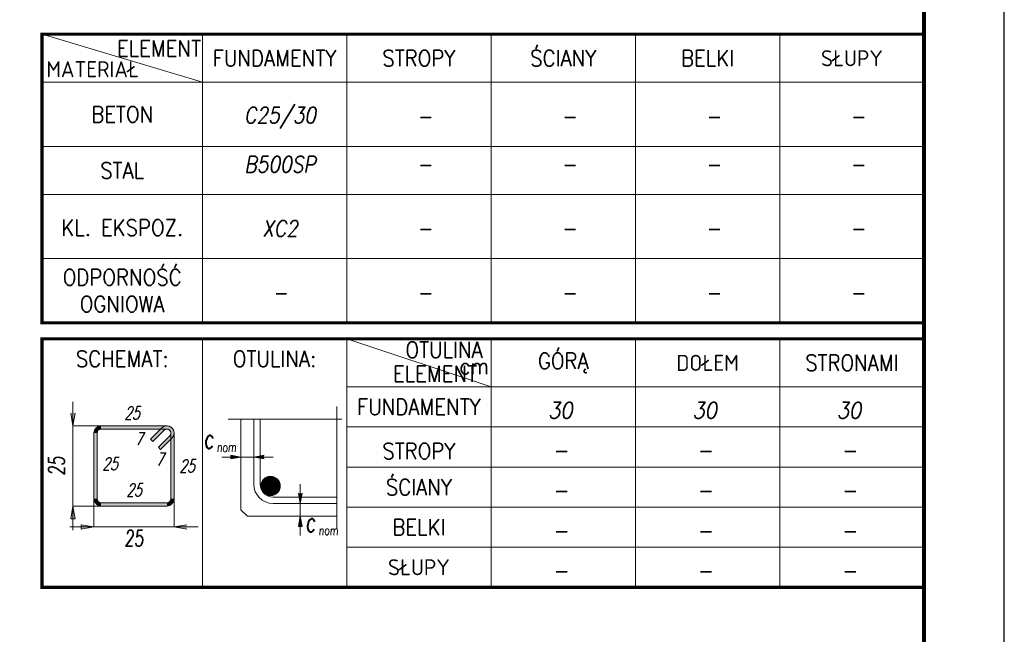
# Model space of a CAD drawing. Extents: x -38192 to -7592, y -6797 to 11837.
# Tile 8 of 9: x -14031 to -7892, y -405 to 3429. Entities that reach past the tile are written whole.
import ezdxf
from ezdxf.enums import TextEntityAlignment as Align

# ---------------------------------------------------------------- set-up
doc = ezdxf.new("R2010")
doc.units = 0
doc.header["$LTSCALE"] = 5
doc.header["$MEASUREMENT"] = 0
doc.linetypes.add('KRESKOWA', pattern=[19.05, 12.7, -6.35])
doc.layers.add('_FORMATKA', color=8, linetype='Continuous', lineweight=15, plot=False)
for name, color, linetype, lineweight in [('_RAMKA', 7, 'Continuous', 35), ('AutoCAD_Structural_Detailing_pręt wyrzucony', 7, 'Continuous', 13), ('PS_DIM', 4, 'Continuous', 13), ('PS_TEXT', 3, 'Continuous', 13)]:
    doc.layers.add(name, color=color, linetype=linetype, lineweight=lineweight)
doc.styles.add('r-simplex', font='simplex.shx', dxfattribs={"width": 0.9})
doc.styles.add('SPK', font='simplex.shx', dxfattribs={"width": 0.7, "oblique": 15})
doc.styles.add('SPK Zestawienia', font='simplex.shx', dxfattribs={"width": 0.7, "oblique": 15, "height": 40})

# ---------------------------------------------------------------- blocks, each defined once
blk = doc.blocks.new('*U17')
at = {"layer": '_FORMATKA', "lineweight": -3}
blk.add_lwpolyline([(-600, 0), (0, 0), (0, 297), (-600, 297)], close=True, dxfattribs=at)
at = {"layer": '_RAMKA', "lineweight": -3, "const_width": 0.5}
blk.add_lwpolyline([(-570, 10), (-10, 10), (-10, 287), (-570, 287)], close=True, dxfattribs=at)
blk = doc.blocks.new('tabela_1')
at = {"layer": 'PS_TEXT', "color": 7}
for p, q in [((6059.3, -135817), (6459.3, -135937)), ((6459.3, -135817), (6459.3, -136537)), ((6819.3, -135817), (6819.3, -136537)), ((7179.3, -135817), (7179.3, -136537)), ((7539.3, -135817), (7539.3, -136537)), ((7899.3, -135817), (7899.3, -136537)), ((6059.3, -135937), (8259.3, -135937)), ((6059.3, -136097), (8259.3, -136097)), ((6059.3, -136217), (8259.3, -136217)), ((6179.3, -136217), (8259.3, -136217)), ((6059.3, -136377), (8259.3, -136377))]:
    blk.add_line(p, q, dxfattribs=at)
at = {"layer": 'PS_TEXT', "color": 51, "const_width": 8}
blk.add_lwpolyline([(6059.3, -136537), (8259.3, -136537), (8259.3, -135817), (6059.3, -135817)], close=True, dxfattribs=at)
at = {"layer": 'PS_TEXT', "color": 7}
blk.add_point((7899.3, -135937), dxfattribs=at)
at = {"layer": 'PS_DIM', "style": 'r-simplex', "oblique": 10, "width": 0.85, "flags": 4}
for tag, p in [('BETON', (6653.3, -136021.7)), ('BETON', (7013.3, -136021.7)), ('BETON', (7373.3, -136021.7)), ('BETON', (7733.3, -136021.7)), ('BETON', (8093.3, -136021.7)), ('STAL', (6653.3, -136141.7)), ('STAL', (7013.3, -136141.7)), ('STAL', (7373.3, -136141.7)), ('STAL', (7733.3, -136141.7)), ('STAL', (8093.3, -136141.7)), ('KL.', (6653.3, -136301.7)), ('KL.', (7013.3, -136301.7)), ('KL', (7373.3, -136301.7)), ('KL.', (7733.3, -136301.7)), ('KL.', (8093.3, -136301.7)), ('REI', (6653.3, -136461.7)), ('REI', (7013.3, -136461.7)), ('REI', (7373.3, -136461.7)), ('REI', (7733.3, -136461.7)), ('REI', (8093.3, -136461.7))]:
    blk.add_attdef(tag, text='', height=40, dxfattribs=at).set_placement(p, align=Align.MIDDLE)
at = {"layer": 'PS_TEXT', "color": 51, "char_height": 40, "attachment_point": 5, "style": 'r-simplex'}
for s, insert, width in [('ELEMENT', (6350.9, -135852.4), 400), ('ŚCIANY', (7359.3, -135877), 360), ('SŁUPY', (8079.3, -135877), 360), ('MATERIAŁ', (6185.6, -135904.4), 400), ('FUNDAMENTY', (6639.3, -135877), 360), ('STROPY', (6999.3, -135877), 360), ('BELKI', (7719.3, -135877), 360), ('BETON', (6259.3, -136017), 400), ('STAL', (6259.3, -136157), 400), ('KL. EKSPOZ.', (6259.3, -136299.7), 400), ('ODPORNOŚĆ\\POGNIOWA', (6259.3, -136457), 400)]:
    blk.add_mtext(s, dxfattribs=dict(at, insert=insert, width=width))
blk = doc.blocks.new('tabela')
at = {"layer": 'AutoCAD_Structural_Detailing_pręt wyrzucony'}
for points in [[(6196.7, -136812.2), (6188.7, -136812.2, -0.414213), (6206.7, -136794.2), (6206.7, -136802.2, 0.414213)], [(6206.7, -136794.2), (6370.7, -136794.2), (6370.7, -136802.2), (6206.7, -136802.2)], [(6329.7, -136827.7), (6358, -136799.4), (6363.6, -136805.1), (6335.3, -136833.4)], [(6363.6, -136805.1), (6358, -136799.4, -0.668179), (6388.7, -136812.2), (6380.7, -136812.2, 0.668179)], [(6370.7, -136802.2), (6370.7, -136794.2, -0.668179), (6383.4, -136824.9), (6377.8, -136819.2, 0.668179)], [(6188.7, -136976.2), (6188.7, -136812.2), (6196.7, -136812.2), (6196.7, -136976.2)], [(6383.4, -136824.9), (6355.1, -136853.2), (6349.5, -136847.5), (6377.8, -136819.2)], [(6388.7, -136812.2), (6388.7, -136976.2), (6380.7, -136976.2), (6380.7, -136812.2)], [(6206.7, -136986.2), (6206.7, -136994.2, -0.414214), (6188.7, -136976.2), (6196.7, -136976.2, 0.414214)], [(6380.7, -136976.2), (6388.7, -136976.2, -0.414214), (6370.7, -136994.2), (6370.7, -136986.2, 0.414214)], [(6370.7, -136994.2), (6206.7, -136994.2), (6206.7, -136986.2), (6370.7, -136986.2)]]:
    blk.add_hatch(color=6, dxfattribs=at).paths.add_polyline_path(points, flags=0)
at = {"layer": 'PS_TEXT'}
h = blk.add_hatch(color=8, dxfattribs=at)
h.dxf.hatch_style = 1
h.paths.add_polyline_path([(6136.4, -136794.2), (6142, -136762.3), (6136.4, -136762.3)])
h.paths.add_polyline_path([(6136.4, -136794.2), (6136.4, -136762.3), (6130.8, -136762.3)])
h = blk.add_hatch(color=8, dxfattribs=at)
h.dxf.hatch_style = 1
h.paths.add_polyline_path([(6555.4, -136872), (6529.9, -136876.5), (6529.9, -136872)])
h.paths.add_polyline_path([(6555.4, -136872), (6529.9, -136872), (6529.9, -136867.5)])
h = blk.add_hatch(color=8, dxfattribs=at)
h.dxf.hatch_style = 1
h.paths.add_polyline_path([(6587.4, -136872), (6612.9, -136876.5), (6612.9, -136872)])
h.paths.add_polyline_path([(6587.4, -136872), (6612.9, -136872), (6612.9, -136867.5)])
h = blk.add_hatch(dxfattribs=at)
h.set_pattern_fill('ANSI32', color=8, scale=0.32)
h.set_pattern_definition([(45, (32702.7694, -150542.6457), (-2.15526147, 2.15526147), []), (45, (32704.2062, -150542.6457), (-2.15526147, 2.15526147), [])])
h.paths.add_polyline_path([(6653.3, -136944.2, 1), (6605.3, -136944.2, 1)])
h = blk.add_hatch(color=8, dxfattribs=at)
h.dxf.hatch_style = 1
h.paths.add_polyline_path([(6703.2, -136987.8), (6707.7, -136962.3), (6703.2, -136962.3)])
h.paths.add_polyline_path([(6703.2, -136987.8), (6703.2, -136962.3), (6698.7, -136962.3)])
h = blk.add_hatch(color=8, dxfattribs=at)
h.dxf.hatch_style = 1
h.paths.add_polyline_path([(6136.4, -136994.2), (6142, -137026.1), (6136.4, -137026.1)])
h.paths.add_polyline_path([(6136.4, -136994.2), (6136.4, -137026.1), (6130.8, -137026.1)])
h = blk.add_hatch(color=8, dxfattribs=at)
h.dxf.hatch_style = 1
h.paths.add_polyline_path([(6703.2, -137019.8), (6707.7, -137045.3), (6703.2, -137045.3)])
h.paths.add_polyline_path([(6703.2, -137019.8), (6703.2, -137045.3), (6698.7, -137045.3)])
h = blk.add_hatch(color=8, dxfattribs=at)
h.dxf.hatch_style = 1
h.paths.add_polyline_path([(6188.7, -137046.5), (6156.8, -137052.1), (6156.8, -137046.5)])
h.paths.add_polyline_path([(6188.7, -137046.5), (6156.8, -137046.5), (6156.8, -137040.8)])
h = blk.add_hatch(color=8, dxfattribs=at)
h.dxf.hatch_style = 1
h.paths.add_polyline_path([(6388.7, -137046.5), (6420.6, -137052.1), (6420.6, -137046.5)])
h.paths.add_polyline_path([(6388.7, -137046.5), (6420.6, -137046.5), (6420.6, -137040.8)])
at = {"layer": 'AutoCAD_Structural_Detailing_pręt wyrzucony', "color": 6}
for p, q in [((6206.7, -136794.2), (6370.7, -136794.2)), ((6206.7, -136802.2), (6370.7, -136802.2)), ((6329.7, -136827.7), (6358, -136799.4)), ((6335.3, -136833.4), (6363.6, -136805.1)), ((6188.7, -136976.2), (6188.7, -136812.2)), ((6196.7, -136976.2), (6196.7, -136812.2)), ((6329.7, -136827.7), (6335.3, -136833.4)), ((6377.8, -136819.2), (6349.5, -136847.5)), ((6383.4, -136824.9), (6355.1, -136853.2)), ((6380.7, -136812.2), (6380.7, -136976.2)), ((6388.7, -136812.2), (6388.7, -136976.2)), ((6355.1, -136853.2), (6349.5, -136847.5)), ((6370.7, -136986.2), (6206.7, -136986.2)), ((6370.7, -136994.2), (6206.7, -136994.2))]:
    blk.add_line(p, q, dxfattribs=at)
for centre, radius, start, end in [((6206.7, -136812.2), 18, 90.0002, 180), ((6206.7, -136812.2), 10, 90.0002, 180), ((6370.7, -136812.2), 18, 0, 135), ((6370.7, -136812.2), 10, 0, 135), ((6370.7, -136812.2), 18, 315.0002, 90.0002), ((6370.7, -136812.2), 10, 315.0002, 90.0002), ((6206.7, -136976.2), 18, 180, 270), ((6206.7, -136976.2), 10, 180, 270), ((6370.7, -136976.2), 18, 270, 0), ((6370.7, -136976.2), 10, 270, 0)]:
    blk.add_arc(centre, radius, start, end, dxfattribs=at)
at = {"layer": 'PS_TEXT', "color": 7}
for p, q in [((6459.3, -136577), (6459.3, -137197)), ((6819.3, -136577), (6819.3, -137197)), ((6819.3, -136577), (7179.3, -136697)), ((7179.3, -137197), (7179.3, -136577)), ((7539.3, -137197), (7539.3, -136577)), ((7899.3, -137197), (7899.3, -136577)), ((6819.3, -136697), (8259.3, -136697)), ((6819.3, -136797), (8259.3, -136797)), ((6819.3, -136897), (8259.3, -136897)), ((6819.3, -136997), (8259.3, -136997)), ((6819.3, -137097), (8259.3, -137097))]:
    blk.add_line(p, q, dxfattribs=at)
at = {"layer": 'PS_TEXT', "color": 8}
for p, q in [((6136.4, -136734.2), (6136.4, -137054.2)), ((6130.8, -136762.3), (6136.4, -136794.2)), ((6130.8, -136762.3), (6136.4, -136794.2)), ((6142, -136762.3), (6136.4, -136794.2)), ((6142, -136762.3), (6136.4, -136794.2)), ((6603.4, -136939.8), (6603.4, -136777.7)), ((6211.2, -136794.2), (6136.4, -136794.2)), ((6635.4, -136872), (6507.4, -136872)), ((6529.9, -136867.5), (6555.4, -136872)), ((6529.9, -136876.5), (6529.9, -136867.5)), ((6529.9, -136867.5), (6555.4, -136872)), ((6529.9, -136876.5), (6555.4, -136872)), ((6529.9, -136876.5), (6555.4, -136872)), ((6612.9, -136867.5), (6587.4, -136872)), ((6612.9, -136876.5), (6587.4, -136872)), ((6703.2, -136939.8), (6703.2, -137067.8)), ((6188.7, -136971.7), (6188.7, -137046.5)), ((6388.7, -136971.7), (6388.7, -137046.5)), ((6635.4, -136971.8), (6794.7, -136971.8)), ((6698.7, -136962.3), (6703.2, -136987.8)), ((6698.7, -136962.3), (6703.2, -136987.8)), ((6707.7, -136962.3), (6703.2, -136987.8)), ((6707.7, -136962.3), (6703.2, -136987.8)), ((6130.8, -137026.1), (6136.4, -136994.2)), ((6130.8, -137026.1), (6136.4, -136994.2)), ((6130.8, -137026.1), (6136.4, -136994.2)), ((6142, -137026.1), (6136.4, -136994.2)), ((6142, -137026.1), (6136.4, -136994.2)), ((6142, -137026.1), (6136.4, -136994.2)), ((6211.2, -136994.2), (6136.4, -136994.2)), ((6130.8, -137026.1), (6142, -137026.1)), ((6142, -137026.1), (6130.8, -137026.1)), ((6698.7, -137045.3), (6703.2, -137019.8)), ((6698.7, -137045.3), (6703.2, -137019.8)), ((6698.7, -137045.3), (6703.2, -137019.8)), ((6707.7, -137045.3), (6703.2, -137019.8)), ((6707.7, -137045.3), (6703.2, -137019.8)), ((6707.7, -137045.3), (6703.2, -137019.8)), ((6448.7, -137046.5), (6128.7, -137046.5)), ((6156.8, -137040.8), (6188.7, -137046.5)), ((6156.8, -137040.8), (6156.8, -137052.1)), ((6156.8, -137040.8), (6188.7, -137046.5)), ((6156.8, -137052.1), (6156.8, -137040.8)), ((6156.8, -137040.8), (6188.7, -137046.5)), ((6156.8, -137052.1), (6188.7, -137046.5)), ((6156.8, -137052.1), (6188.7, -137046.5)), ((6156.8, -137052.1), (6188.7, -137046.5)), ((6420.6, -137040.8), (6388.7, -137046.5)), ((6420.6, -137040.8), (6388.7, -137046.5)), ((6420.6, -137052.1), (6388.7, -137046.5)), ((6420.6, -137052.1), (6388.7, -137046.5)), ((6698.7, -137045.3), (6707.7, -137045.3)), ((6707.7, -137045.3), (6698.7, -137045.3))]:
    blk.add_line(p, q, dxfattribs=at)
at = {"layer": 'PS_TEXT', "color": 8, "linetype": 'KRESKOWA', "ltscale": 0.02}
for p, q in [((6794.7, -136745.7), (6794.7, -137051.8)), ((6523.4, -136777.7), (6806.7, -136777.7))]:
    blk.add_line(p, q, dxfattribs=at)
at = {"layer": 'PS_TEXT', "color": 4}
for p, q in [((6555.4, -137003.8), (6555.4, -136777.7)), ((6587.4, -136939.8), (6587.4, -136777.7)), ((6635.4, -136987.8), (6794.7, -136987.8)), ((6555.4, -137003.8), (6571.4, -137019.8)), ((6571.4, -137019.8), (6794.7, -137019.8))]:
    blk.add_line(p, q, dxfattribs=at)
at = {"layer": 'PS_TEXT', "color": 51, "const_width": 8}
blk.add_lwpolyline([(6059.3, -137197), (8259.3, -137197), (8259.3, -136577), (6059.3, -136577)], close=True, dxfattribs=at)
at = {"layer": 'PS_TEXT', "color": 8}
blk.add_circle((6629.3, -136944.2), 24, dxfattribs=at)
at = {"layer": 'PS_TEXT', "color": 4}
blk.add_arc((6635.4, -136939.8), 48, 180, 270, dxfattribs=at)
at = {"layer": 'PS_TEXT', "color": 8}
blk.add_arc((6635.4, -136939.8), 32, 180, 270, dxfattribs=at)
at = {"layer": 'PS_DIM', "style": 'r-simplex', "oblique": 10, "width": 0.9, "flags": 4}
for tag, p in [('GÓRĄ', (7352.2, -136755.5)), ('DOŁEM', (7712.2, -136755.5)), ('STRONAMI', (8072.2, -136755.5)), ('GÓRĄ', (7352.2, -136855.5)), ('DOŁEM', (7712.2, -136855.5)), ('STRONAMI', (8072.2, -136855.5)), ('GÓRĄ', (7352.2, -136955.5)), ('DOŁEM', (7712.2, -136955.5)), ('STRONAMI', (8072.2, -136955.5)), ('GÓRĄ', (7352.2, -137055.5)), ('DOŁEM', (7712.2, -137055.5)), ('STRONAMI', (8072.2, -137055.5)), ('GÓRĄ', (7352.2, -137155.5)), ('DOŁEM', (7712.2, -137155.5)), ('STRONAMI', (8072.2, -137155.5))]:
    blk.add_attdef(tag, text='', height=40, dxfattribs=at).set_placement(p, align=Align.MIDDLE)
at = {"layer": 'PS_TEXT', "color": 4, "oblique": 5, "width": 0.7}
for s, height, style, p in [('c', 48, 'SPK Zestawienia', (6474.9, -136826.5)), ('nom', 24, 'SPK Zestawienia', (6519.5, -136847)), ('c', 48, 'SPK Zestawienia', (6728.9, -137034.4)), ('nom', 24, 'SPK Zestawienia', (6773.5, -137054.8)), ('25', 40, 'SPK', (6288.7, -137074.6))]:
    blk.add_text(s, height=height, dxfattribs=dict(at, style=style)).set_placement(p, align=Align.MIDDLE_CENTER)
at = {"layer": 'PS_TEXT', "color": 4, "style": 'SPK', "oblique": 5, "width": 0.7}
blk.add_text('25', height=40, rotation=90, dxfattribs=at).set_placement((6095.2, -136894.2), align=Align.MIDDLE_CENTER)
at = {"layer": 'PS_TEXT', "color": 51, "char_height": 40, "attachment_point": 5, "style": 'r-simplex'}
for s, insert, width in [('OTULINA ', (7062.2, -136604.7), 360), ('SCHEMAT:', (6259.3, -136627), 400), ('OTULINA:', (6639.3, -136627), 400), ('GÓRĄ', (7359.3, -136637), 360), ('DOŁEM', (7719.3, -136637), 360), ('cm', (7137.2, -136645.1), 380), ('STRONAMI', (8079.3, -136637), 360), ('ELEMENT', (7039.3, -136664.1), 400), ('FUNDAMENTY', (6999.3, -136747), 360), ('STROPY', (6999.3, -136857), 360), ('ŚCIANY', (6999.3, -136947), 360), ('BELKI', (6999.3, -137047), 360), ('SŁUPY', (6999.3, -137147), 360)]:
    blk.add_mtext(s, dxfattribs=dict(at, insert=insert, width=width))
at = {"layer": 'PS_TEXT', "color": 4, "char_height": 32, "width": 247.975, "attachment_point": 5, "style": 'SPK'}
for s, insert in [('25', (6283.4, -136762.2)), ('7', (6300.7, -136826.5)), ('25', (6228.7, -136888.9)), ('7', (6352.5, -136877.9)), ('25', (6420.7, -136894.2)), ('25', (6288.7, -136954.2))]:
    blk.add_mtext(s, dxfattribs=dict(at, insert=insert))

msp = doc.modelspace()

# ---------------------------------------------------------------- block references
at = {"layer": 'PS_DIM', "xscale": 50, "yscale": 50, "zscale": 50}
msp.add_blockref('*U17', (-7891.56, -6796.56), dxfattribs=at)
at = {"layer": 'PS_DIM'}
ref = msp.add_blockref('tabela_1', (-29039.69, 342880.51), dxfattribs=dict(at, xscale=2.5, yscale=2.5, zscale=2.5))
ref.add_attrib('BETON', 'C25/30', dxfattribs={"height": 100, "style": 'r-simplex', "oblique": 10, "width": 0.85}).set_placement((-12406.53, 2826.32), align=Align.MIDDLE)
ref.add_attrib('STAL', 'B500SP', dxfattribs={"height": 100, "style": 'r-simplex', "oblique": 10, "width": 0.85}).set_placement((-12406.53, 2526.32), align=Align.MIDDLE)
ref.add_attrib('KL.', 'XC2', dxfattribs={"height": 100, "style": 'r-simplex', "oblique": 10, "width": 0.85}).set_placement((-12406.53, 2126.32), align=Align.MIDDLE)
ref.add_attrib('REI', '-', dxfattribs={"height": 100, "style": 'r-simplex', "oblique": 10, "width": 0.85}).set_placement((-12406.53, 1726.32), align=Align.MIDDLE)
ref.add_attrib('BETON', '-', dxfattribs={"height": 100, "style": 'r-simplex', "oblique": 10, "width": 0.85}).set_placement((-11506.53, 2826.32), align=Align.MIDDLE)
ref.add_attrib('STAL', '-', dxfattribs={"height": 100, "style": 'r-simplex', "oblique": 10, "width": 0.85}).set_placement((-11506.53, 2526.32), align=Align.MIDDLE)
ref.add_attrib('KL.', '-', dxfattribs={"height": 100, "style": 'r-simplex', "oblique": 10, "width": 0.85}).set_placement((-11506.53, 2126.32), align=Align.MIDDLE)
ref.add_attrib('REI', '-', dxfattribs={"height": 100, "style": 'r-simplex', "oblique": 10, "width": 0.85}).set_placement((-11506.53, 1726.32), align=Align.MIDDLE)
ref.add_attrib('BETON', '-', dxfattribs={"height": 100, "style": 'r-simplex', "oblique": 10, "width": 0.85}).set_placement((-10606.53, 2826.32), align=Align.MIDDLE)
ref.add_attrib('STAL', '-', dxfattribs={"height": 100, "style": 'r-simplex', "oblique": 10, "width": 0.85}).set_placement((-10606.53, 2526.32), align=Align.MIDDLE)
ref.add_attrib('KL', '-', dxfattribs={"height": 100, "style": 'r-simplex', "oblique": 10, "width": 0.85}).set_placement((-10606.53, 2126.32), align=Align.MIDDLE)
ref.add_attrib('REI', '-', dxfattribs={"height": 100, "style": 'r-simplex', "oblique": 10, "width": 0.85}).set_placement((-10606.53, 1726.32), align=Align.MIDDLE)
ref.add_attrib('BETON', '-', dxfattribs={"height": 100, "style": 'r-simplex', "oblique": 10, "width": 0.85}).set_placement((-9706.53, 2826.32), align=Align.MIDDLE)
ref.add_attrib('STAL', '-', dxfattribs={"height": 100, "style": 'r-simplex', "oblique": 10, "width": 0.85}).set_placement((-9706.53, 2526.32), align=Align.MIDDLE)
ref.add_attrib('KL.', '-', dxfattribs={"height": 100, "style": 'r-simplex', "oblique": 10, "width": 0.85}).set_placement((-9706.53, 2126.32), align=Align.MIDDLE)
ref.add_attrib('REI', '-', dxfattribs={"height": 100, "style": 'r-simplex', "oblique": 10, "width": 0.85}).set_placement((-9706.53, 1726.32), align=Align.MIDDLE)
ref.add_attrib('BETON', '-', dxfattribs={"height": 100, "style": 'r-simplex', "oblique": 10, "width": 0.85}).set_placement((-8806.53, 2826.32), align=Align.MIDDLE)
ref.add_attrib('STAL', '-', dxfattribs={"height": 100, "style": 'r-simplex', "oblique": 10, "width": 0.85}).set_placement((-8806.53, 2526.32), align=Align.MIDDLE)
ref.add_attrib('KL.', '-', dxfattribs={"height": 100, "style": 'r-simplex', "oblique": 10, "width": 0.85}).set_placement((-8806.53, 2126.32), align=Align.MIDDLE)
ref.add_attrib('REI', '-', dxfattribs={"height": 100, "style": 'r-simplex', "oblique": 10, "width": 0.85}).set_placement((-8806.53, 1726.32), align=Align.MIDDLE)
ref = msp.add_blockref('tabela', (-29039.69, 342880.51), dxfattribs=dict(at, xscale=2.5, yscale=2.5, zscale=2.5))
ref.add_attrib('GÓRĄ', '30', dxfattribs={"height": 100, "style": 'r-simplex', "oblique": 10, "width": 0.9}).set_placement((-10659.09, 991.8), align=Align.MIDDLE)
ref.add_attrib('DOŁEM', '30', dxfattribs={"height": 100, "style": 'r-simplex', "oblique": 10, "width": 0.9}).set_placement((-9759.09, 991.8), align=Align.MIDDLE)
ref.add_attrib('STRONAMI', '30', dxfattribs={"height": 100, "style": 'r-simplex', "oblique": 10, "width": 0.9}).set_placement((-8859.09, 991.8), align=Align.MIDDLE)
ref.add_attrib('GÓRĄ', '-', dxfattribs={"height": 100, "style": 'r-simplex', "oblique": 10, "width": 0.9}).set_placement((-10659.09, 741.8), align=Align.MIDDLE)
ref.add_attrib('DOŁEM', '-', dxfattribs={"height": 100, "style": 'r-simplex', "oblique": 10, "width": 0.9}).set_placement((-9759.09, 741.8), align=Align.MIDDLE)
ref.add_attrib('STRONAMI', '-', dxfattribs={"height": 100, "style": 'r-simplex', "oblique": 10, "width": 0.9}).set_placement((-8859.09, 741.8), align=Align.MIDDLE)
ref.add_attrib('GÓRĄ', '-', dxfattribs={"height": 100, "style": 'r-simplex', "oblique": 10, "width": 0.9}).set_placement((-10659.09, 491.8), align=Align.MIDDLE)
ref.add_attrib('DOŁEM', '-', dxfattribs={"height": 100, "style": 'r-simplex', "oblique": 10, "width": 0.9}).set_placement((-9759.09, 491.8), align=Align.MIDDLE)
ref.add_attrib('STRONAMI', '-', dxfattribs={"height": 100, "style": 'r-simplex', "oblique": 10, "width": 0.9}).set_placement((-8859.09, 491.8), align=Align.MIDDLE)
ref.add_attrib('GÓRĄ', '-', dxfattribs={"height": 100, "style": 'r-simplex', "oblique": 10, "width": 0.9}).set_placement((-10659.09, 241.8), align=Align.MIDDLE)
ref.add_attrib('DOŁEM', '-', dxfattribs={"height": 100, "style": 'r-simplex', "oblique": 10, "width": 0.9}).set_placement((-9759.09, 241.8), align=Align.MIDDLE)
ref.add_attrib('STRONAMI', '-', dxfattribs={"height": 100, "style": 'r-simplex', "oblique": 10, "width": 0.9}).set_placement((-8859.09, 241.8), align=Align.MIDDLE)
ref.add_attrib('GÓRĄ', '-', dxfattribs={"height": 100, "style": 'r-simplex', "oblique": 10, "width": 0.9}).set_placement((-10659.09, -8.2), align=Align.MIDDLE)
ref.add_attrib('DOŁEM', '-', dxfattribs={"height": 100, "style": 'r-simplex', "oblique": 10, "width": 0.9}).set_placement((-9759.09, -8.2), align=Align.MIDDLE)
ref.add_attrib('STRONAMI', '-', dxfattribs={"height": 100, "style": 'r-simplex', "oblique": 10, "width": 0.9}).set_placement((-8859.09, -8.2), align=Align.MIDDLE)

doc.saveas('drawing.dxf')
